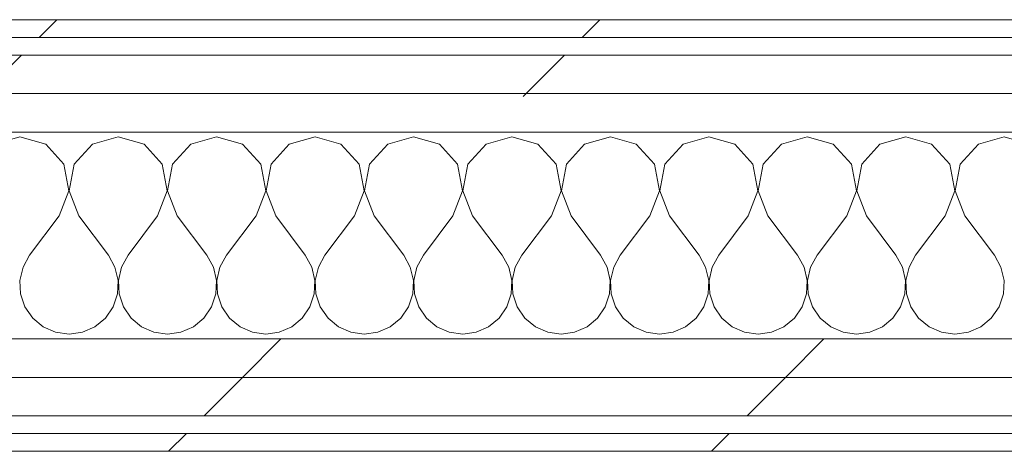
# Model space of a CAD drawing. Header units: millimetres. Extents: x -40968 to 77376, y -17881 to 4746.
# Tile 183 of 256: x 1117 to 1450, y -12070 to -11924. Entities that reach past the tile are written whole.
import ezdxf

# ---------------------------------------------------------------- set-up
doc = ezdxf.new("R2010")
doc.units = ezdxf.units.MM
doc.header["$MEASUREMENT"] = 0
doc.linetypes.add('Wipeout_Contour', pattern=[1000, 0, -1000])
doc.layers.add('Nuevo_08_E_Envans secs', color=7, linetype='Continuous')
doc.layers.add('Nuevo_08_E_Envans secs_Pluma_Nº__1', color=7, linetype='Continuous', lineweight=5)
for name, color, linetype, lineweight, true_color in [('Nuevo_08_E_Envans secs_Pluma_Nº__102', 7, 'Continuous', 5, 0xcccccc), ('Nuevo_08_E_Envans secs_Pluma_Nº__171', 171, 'Continuous', 13, 0xaaaaff), ('Nuevo_08_E_Envans secs_Pluma_Nº__177', 7, 'Continuous', 15, 0xf7e046)]:
    doc.layers.add(name, color=color, linetype=linetype, lineweight=lineweight, true_color=true_color)
pattern_1 = [(45, (0, 0), (-183.848, 183.848), [195, -65]), (45, (7e-14, 183.85), (-183.848, 183.848), [195, -65])]

# ---------------------------------------------------------------- blocks, each defined once
blk = doc.blocks.new('*X402')
at = {"layer": 'Nuevo_08_E_Envans secs_Pluma_Nº__102', "color": 254, "linetype": 'Continuous', "lineweight": 5, "true_color": 0xcccccc}
for p, q in [((1116.67, -11963.64), (1107.9, -11966.13)), ((1125.43, -11966.13), (1116.67, -11963.64)), ((1150, -11963.64), (1141.24, -11966.13)), ((1158.76, -11966.13), (1150, -11963.64)), ((1183.33, -11963.64), (1174.57, -11966.13)), ((1192.1, -11966.13), (1183.33, -11963.64)), ((1216.67, -11963.64), (1207.9, -11966.13)), ((1225.43, -11966.13), (1216.67, -11963.64)), ((1250, -11963.64), (1241.24, -11966.13)), ((1258.76, -11966.13), (1250, -11963.64)), ((1283.33, -11963.64), (1274.57, -11966.13)), ((1292.1, -11966.13), (1283.33, -11963.64)), ((1316.67, -11963.64), (1307.9, -11966.13)), ((1325.43, -11966.13), (1316.67, -11963.64)), ((1350, -11963.64), (1341.24, -11966.13)), ((1358.76, -11966.13), (1350, -11963.64)), ((1383.33, -11963.64), (1374.57, -11966.13)), ((1392.1, -11966.13), (1383.33, -11963.64)), ((1416.67, -11963.64), (1407.9, -11966.13)), ((1425.43, -11966.13), (1416.67, -11963.64)), ((1450, -11963.64), (1441.24, -11966.13)), ((1458.76, -11966.13), (1450, -11963.64)), ((1131.57, -11972.86), (1125.43, -11966.13)), ((1141.24, -11966.13), (1135.09, -11972.86)), ((1164.91, -11972.86), (1158.76, -11966.13)), ((1174.57, -11966.13), (1168.43, -11972.86)), ((1198.24, -11972.86), (1192.1, -11966.13)), ((1207.9, -11966.13), (1201.76, -11972.86)), ((1231.57, -11972.86), (1225.43, -11966.13)), ((1241.24, -11966.13), (1235.09, -11972.86)), ((1264.91, -11972.86), (1258.76, -11966.13)), ((1274.57, -11966.13), (1268.43, -11972.86)), ((1298.24, -11972.86), (1292.1, -11966.13)), ((1307.9, -11966.13), (1301.76, -11972.86)), ((1331.57, -11972.86), (1325.43, -11966.13)), ((1341.24, -11966.13), (1335.09, -11972.86)), ((1364.91, -11972.86), (1358.76, -11966.13)), ((1374.57, -11966.13), (1368.43, -11972.86)), ((1398.24, -11972.86), (1392.1, -11966.13)), ((1407.9, -11966.13), (1401.76, -11972.86)), ((1431.57, -11972.86), (1425.43, -11966.13)), ((1441.24, -11966.13), (1435.09, -11972.86)), ((1133.27, -11981.81), (1131.57, -11972.86)), ((1135.09, -11972.86), (1133.4, -11981.81)), ((1166.6, -11981.81), (1164.91, -11972.86)), ((1168.43, -11972.86), (1166.73, -11981.81)), ((1199.93, -11981.81), (1198.24, -11972.86)), ((1201.76, -11972.86), (1200.07, -11981.81)), ((1233.27, -11981.81), (1231.57, -11972.86)), ((1235.09, -11972.86), (1233.4, -11981.81)), ((1266.6, -11981.81), (1264.91, -11972.86)), ((1268.43, -11972.86), (1266.73, -11981.81)), ((1299.93, -11981.81), (1298.24, -11972.86)), ((1301.76, -11972.86), (1300.07, -11981.81)), ((1333.27, -11981.81), (1331.57, -11972.86)), ((1335.09, -11972.86), (1333.4, -11981.81)), ((1366.6, -11981.81), (1364.91, -11972.86)), ((1368.43, -11972.86), (1366.73, -11981.81)), ((1399.93, -11981.81), (1398.24, -11972.86)), ((1401.76, -11972.86), (1400.07, -11981.81)), ((1433.27, -11981.81), (1431.57, -11972.86)), ((1435.09, -11972.86), (1433.4, -11981.81)), ((1130, -11990.31), (1133.27, -11981.81)), ((1133.4, -11981.81), (1136.67, -11990.31)), ((1163.33, -11990.31), (1166.6, -11981.81)), ((1166.73, -11981.81), (1170, -11990.31)), ((1196.67, -11990.31), (1199.93, -11981.81)), ((1200.07, -11981.81), (1203.33, -11990.31)), ((1230, -11990.31), (1233.27, -11981.81)), ((1233.4, -11981.81), (1236.67, -11990.31)), ((1263.33, -11990.31), (1266.6, -11981.81)), ((1266.73, -11981.81), (1270, -11990.31)), ((1296.67, -11990.31), (1299.93, -11981.81)), ((1300.07, -11981.81), (1303.33, -11990.31)), ((1330, -11990.31), (1333.27, -11981.81)), ((1333.4, -11981.81), (1336.67, -11990.31)), ((1363.33, -11990.31), (1366.6, -11981.81)), ((1366.73, -11981.81), (1370, -11990.31)), ((1396.67, -11990.31), (1399.93, -11981.81)), ((1400.07, -11981.81), (1403.33, -11990.31)), ((1430, -11990.31), (1433.27, -11981.81)), ((1433.4, -11981.81), (1436.67, -11990.31)), ((1130, -11990.31), (1120, -12003.64)), ((1136.67, -11990.31), (1146.67, -12003.64)), ((1163.33, -11990.31), (1153.33, -12003.64)), ((1170, -11990.31), (1180, -12003.64)), ((1196.67, -11990.31), (1186.67, -12003.64)), ((1203.33, -11990.31), (1213.33, -12003.64)), ((1230, -11990.31), (1220, -12003.64)), ((1236.67, -11990.31), (1246.67, -12003.64)), ((1263.33, -11990.31), (1253.33, -12003.64)), ((1270, -11990.31), (1280, -12003.64)), ((1296.67, -11990.31), (1286.67, -12003.64)), ((1303.33, -11990.31), (1313.33, -12003.64)), ((1330, -11990.31), (1320, -12003.64)), ((1336.67, -11990.31), (1346.67, -12003.64)), ((1363.33, -11990.31), (1353.33, -12003.64)), ((1370, -11990.31), (1380, -12003.64)), ((1396.67, -11990.31), (1386.67, -12003.64)), ((1403.33, -11990.31), (1413.33, -12003.64)), ((1430, -11990.31), (1420, -12003.64)), ((1436.67, -11990.31), (1446.67, -12003.64)), ((1120, -12003.64), (1117.77, -12007.67)), ((1148.89, -12007.67), (1146.67, -12003.64)), ((1153.33, -12003.64), (1151.11, -12007.67)), ((1182.23, -12007.67), (1180, -12003.64)), ((1186.67, -12003.64), (1184.44, -12007.67)), ((1215.56, -12007.67), (1213.33, -12003.64)), ((1220, -12003.64), (1217.77, -12007.67)), ((1248.89, -12007.67), (1246.67, -12003.64)), ((1253.33, -12003.64), (1251.11, -12007.67)), ((1282.23, -12007.67), (1280, -12003.64)), ((1286.67, -12003.64), (1284.44, -12007.67)), ((1315.56, -12007.67), (1313.33, -12003.64)), ((1320, -12003.64), (1317.77, -12007.67)), ((1348.89, -12007.67), (1346.67, -12003.64)), ((1353.33, -12003.64), (1351.11, -12007.67)), ((1382.23, -12007.67), (1380, -12003.64)), ((1386.67, -12003.64), (1384.44, -12007.67)), ((1415.56, -12007.67), (1413.33, -12003.64)), ((1420, -12003.64), (1417.77, -12007.67)), ((1448.89, -12007.67), (1446.67, -12003.64)), ((1117.77, -12007.67), (1116.73, -12012.15)), ((1149.93, -12012.15), (1148.89, -12007.67)), ((1151.11, -12007.67), (1150.07, -12012.15)), ((1183.27, -12012.15), (1182.23, -12007.67)), ((1184.44, -12007.67), (1183.4, -12012.15)), ((1216.6, -12012.15), (1215.56, -12007.67)), ((1217.77, -12007.67), (1216.73, -12012.15)), ((1249.93, -12012.15), (1248.89, -12007.67)), ((1251.11, -12007.67), (1250.07, -12012.15)), ((1283.27, -12012.15), (1282.23, -12007.67)), ((1284.44, -12007.67), (1283.4, -12012.15)), ((1316.6, -12012.15), (1315.56, -12007.67)), ((1317.77, -12007.67), (1316.73, -12012.15)), ((1349.93, -12012.15), (1348.89, -12007.67)), ((1351.11, -12007.67), (1350.07, -12012.15)), ((1383.27, -12012.15), (1382.23, -12007.67)), ((1384.44, -12007.67), (1383.4, -12012.15)), ((1416.6, -12012.15), (1415.56, -12007.67)), ((1417.77, -12007.67), (1416.73, -12012.15)), ((1449.93, -12012.15), (1448.89, -12007.67)), ((1116.73, -12012.15), (1116.96, -12016.74)), ((1149.71, -12016.74), (1149.93, -12012.15)), ((1150.07, -12012.15), (1150.29, -12016.74)), ((1183.04, -12016.74), (1183.27, -12012.15)), ((1183.4, -12012.15), (1183.62, -12016.74)), ((1216.38, -12016.74), (1216.6, -12012.15)), ((1216.73, -12012.15), (1216.96, -12016.74)), ((1249.71, -12016.74), (1249.93, -12012.15)), ((1250.07, -12012.15), (1250.29, -12016.74)), ((1283.04, -12016.74), (1283.27, -12012.15)), ((1283.4, -12012.15), (1283.62, -12016.74)), ((1316.38, -12016.74), (1316.6, -12012.15)), ((1316.73, -12012.15), (1316.96, -12016.74)), ((1349.71, -12016.74), (1349.93, -12012.15)), ((1350.07, -12012.15), (1350.29, -12016.74)), ((1383.04, -12016.74), (1383.27, -12012.15)), ((1383.4, -12012.15), (1383.62, -12016.74)), ((1416.38, -12016.74), (1416.6, -12012.15)), ((1416.73, -12012.15), (1416.96, -12016.74)), ((1449.71, -12016.74), (1449.93, -12012.15)), ((1116.96, -12016.74), (1118.43, -12021.1)), ((1148.24, -12021.1), (1149.71, -12016.74)), ((1150.29, -12016.74), (1151.76, -12021.1)), ((1181.57, -12021.1), (1183.04, -12016.74)), ((1183.62, -12016.74), (1185.09, -12021.1)), ((1214.91, -12021.1), (1216.38, -12016.74)), ((1216.96, -12016.74), (1218.43, -12021.1)), ((1248.24, -12021.1), (1249.71, -12016.74)), ((1250.29, -12016.74), (1251.76, -12021.1)), ((1281.57, -12021.1), (1283.04, -12016.74)), ((1283.62, -12016.74), (1285.09, -12021.1)), ((1314.91, -12021.1), (1316.38, -12016.74)), ((1316.96, -12016.74), (1318.43, -12021.1)), ((1348.24, -12021.1), (1349.71, -12016.74)), ((1350.29, -12016.74), (1351.76, -12021.1)), ((1381.57, -12021.1), (1383.04, -12016.74)), ((1383.62, -12016.74), (1385.09, -12021.1)), ((1414.91, -12021.1), (1416.38, -12016.74)), ((1416.96, -12016.74), (1418.43, -12021.1)), ((1448.24, -12021.1), (1449.71, -12016.74)), ((1118.43, -12021.1), (1121.03, -12024.89)), ((1145.64, -12024.89), (1148.24, -12021.1)), ((1151.76, -12021.1), (1154.36, -12024.89)), ((1178.97, -12024.89), (1181.57, -12021.1)), ((1185.09, -12021.1), (1187.7, -12024.89)), ((1212.3, -12024.89), (1214.91, -12021.1)), ((1218.43, -12021.1), (1221.03, -12024.89)), ((1245.64, -12024.89), (1248.24, -12021.1)), ((1251.76, -12021.1), (1254.36, -12024.89)), ((1278.97, -12024.89), (1281.57, -12021.1)), ((1285.09, -12021.1), (1287.7, -12024.89)), ((1312.3, -12024.89), (1314.91, -12021.1)), ((1318.43, -12021.1), (1321.03, -12024.89)), ((1345.64, -12024.89), (1348.24, -12021.1)), ((1351.76, -12021.1), (1354.36, -12024.89)), ((1378.97, -12024.89), (1381.57, -12021.1)), ((1385.09, -12021.1), (1387.7, -12024.89)), ((1412.3, -12024.89), (1414.91, -12021.1)), ((1418.43, -12021.1), (1421.03, -12024.89)), ((1445.64, -12024.89), (1448.24, -12021.1)), ((1121.03, -12024.89), (1124.57, -12027.82)), ((1142.1, -12027.82), (1145.64, -12024.89)), ((1154.36, -12024.89), (1157.9, -12027.82)), ((1175.43, -12027.82), (1178.97, -12024.89)), ((1187.7, -12024.89), (1191.24, -12027.82)), ((1208.76, -12027.82), (1212.3, -12024.89)), ((1221.03, -12024.89), (1224.57, -12027.82)), ((1242.1, -12027.82), (1245.64, -12024.89)), ((1254.36, -12024.89), (1257.9, -12027.82)), ((1275.43, -12027.82), (1278.97, -12024.89)), ((1287.7, -12024.89), (1291.24, -12027.82)), ((1308.76, -12027.82), (1312.3, -12024.89)), ((1321.03, -12024.89), (1324.57, -12027.82)), ((1342.1, -12027.82), (1345.64, -12024.89)), ((1354.36, -12024.89), (1357.9, -12027.82)), ((1375.43, -12027.82), (1378.97, -12024.89)), ((1387.7, -12024.89), (1391.24, -12027.82)), ((1408.76, -12027.82), (1412.3, -12024.89)), ((1421.03, -12024.89), (1424.57, -12027.82)), ((1442.1, -12027.82), (1445.64, -12024.89)), ((1124.57, -12027.82), (1128.78, -12029.67)), ((1137.89, -12029.67), (1142.1, -12027.82)), ((1157.9, -12027.82), (1162.11, -12029.67)), ((1171.22, -12029.67), (1175.43, -12027.82)), ((1191.24, -12027.82), (1195.45, -12029.67)), ((1204.55, -12029.67), (1208.76, -12027.82)), ((1224.57, -12027.82), (1228.78, -12029.67)), ((1237.89, -12029.67), (1242.1, -12027.82)), ((1257.9, -12027.82), (1262.11, -12029.67)), ((1271.22, -12029.67), (1275.43, -12027.82)), ((1291.24, -12027.82), (1295.45, -12029.67)), ((1304.55, -12029.67), (1308.76, -12027.82)), ((1324.57, -12027.82), (1328.78, -12029.67)), ((1337.89, -12029.67), (1342.1, -12027.82)), ((1357.9, -12027.82), (1362.11, -12029.67)), ((1371.22, -12029.67), (1375.43, -12027.82)), ((1391.24, -12027.82), (1395.45, -12029.67)), ((1404.55, -12029.67), (1408.76, -12027.82)), ((1424.57, -12027.82), (1428.78, -12029.67)), ((1437.89, -12029.67), (1442.1, -12027.82)), ((1128.78, -12029.67), (1133.33, -12030.31)), ((1133.33, -12030.31), (1137.89, -12029.67)), ((1162.11, -12029.67), (1166.67, -12030.31)), ((1166.67, -12030.31), (1171.22, -12029.67)), ((1195.45, -12029.67), (1200, -12030.31)), ((1200, -12030.31), (1204.55, -12029.67)), ((1228.78, -12029.67), (1233.33, -12030.31)), ((1233.33, -12030.31), (1237.89, -12029.67)), ((1262.11, -12029.67), (1266.67, -12030.31)), ((1266.67, -12030.31), (1271.22, -12029.67)), ((1295.45, -12029.67), (1300, -12030.31)), ((1300, -12030.31), (1304.55, -12029.67)), ((1328.78, -12029.67), (1333.33, -12030.31)), ((1333.33, -12030.31), (1337.89, -12029.67)), ((1362.11, -12029.67), (1366.67, -12030.31)), ((1366.67, -12030.31), (1371.22, -12029.67)), ((1395.45, -12029.67), (1400, -12030.31)), ((1400, -12030.31), (1404.55, -12029.67)), ((1428.78, -12029.67), (1433.33, -12030.31)), ((1433.33, -12030.31), (1437.89, -12029.67))]:
    blk.add_line(p, q, dxfattribs=at)
blk = doc.blocks.new('Muro_133_5', base_point=(6082.11, -12069.98))
at = {"color": 254, "linetype": 'Wipeout_Contour', "lineweight": 0, "ltscale": 48905.35681}
blk.add_wipeout([(369.89, -11923.98), (369.89, -11929.98), (3807.4, -11929.98), (3807.4, -11923.98)], dxfattribs=at).dxf.layer = 'Nuevo_08_E_Envans secs'
at = {"color": 254, "linetype": 'Wipeout_Contour', "lineweight": 0, "ltscale": 48966.250162}
blk.add_wipeout([(375.89, -11948.98), (3807.4, -11948.98), (3807.4, -11935.98), (375.89, -11935.98)], dxfattribs=at).dxf.layer = 'Nuevo_08_E_Envans secs'
at = {"color": 254, "linetype": 'Wipeout_Contour', "lineweight": 0, "ltscale": 48890.412876}
blk.add_wipeout([(843.89, -12069.98), (2622.91, -12069.98), (2622.91, -12063.98), (843.89, -12063.98)], dxfattribs=at).dxf.layer = 'Nuevo_08_E_Envans secs'
at = {"layer": 'Nuevo_08_E_Envans secs_Pluma_Nº__171', "linetype": 'Continuous', "lineweight": 13, "true_color": 0xaaaaff}
h = blk.add_hatch(dxfattribs=at)
h.set_pattern_fill('Panellat_HPL_0005', color=161, style=0, pattern_type=2)
h.set_pattern_definition(pattern_1)
h.paths.add_polyline_path([(369.89, -11923.98), (369.89, -11929.98), (3807.4, -11929.98), (3807.4, -11923.98)])
h = blk.add_hatch(dxfattribs=at)
h.set_pattern_fill('Panellat_HPL_0005', color=161, style=0, pattern_type=2)
h.set_pattern_definition(pattern_1)
h.paths.add_polyline_path([(843.89, -12069.98), (2622.91, -12069.98), (2622.91, -12063.98), (843.89, -12063.98)])
at = {"layer": 'Nuevo_08_E_Envans secs_Pluma_Nº__177', "linetype": 'Continuous', "lineweight": 15, "true_color": 0xf7e046}
h = blk.add_hatch(dxfattribs=at)
h.set_pattern_fill('Panellat_HPL_0005', color=53, style=0, pattern_type=2)
h.set_pattern_definition(pattern_1)
h.paths.add_polyline_path([(375.89, -11948.98), (3807.4, -11948.98), (3807.4, -11935.98), (375.89, -11935.98)])
at = {"layer": 'Nuevo_08_E_Envans secs_Pluma_Nº__1', "color": 7, "linetype": 'Continuous', "lineweight": 5}
for p, q in [((3807.4, -11929.98), (375.89, -11929.98)), ((3807.4, -11935.98), (375.89, -11935.98)), ((2622.91, -12063.98), (843.89, -12063.98))]:
    blk.add_line(p, q, dxfattribs=at)
at = {"layer": 'Nuevo_08_E_Envans secs_Pluma_Nº__1', "color": 7, "linetype": 'Continuous', "lineweight": 5, "flags": 128}
for points in [[(3807.4, -11923.98), (363.89, -11923.98)], [(843.89, -12069.98), (2622.91, -12069.98)]]:
    blk.add_lwpolyline(points, dxfattribs=at)
at = {"color": 254, "linetype": 'Wipeout_Contour', "lineweight": 0, "ltscale": 49017.841127}
blk.add_wipeout([(388.89, -11961.98), (3807.4, -11961.98), (3807.4, -11948.98), (388.89, -11948.98)], dxfattribs=at).dxf.layer = 'Nuevo_08_E_Envans secs'
at = {"layer": 'Nuevo_08_E_Envans secs_Pluma_Nº__177', "linetype": 'Continuous', "lineweight": 15, "true_color": 0xf7e046}
h = blk.add_hatch(dxfattribs=at)
h.set_pattern_fill('Panellat_HPL_0005', color=53, style=0, pattern_type=2)
h.set_pattern_definition(pattern_1)
h.paths.add_polyline_path([(388.89, -11961.98), (3807.4, -11961.98), (3807.4, -11948.98), (388.89, -11948.98)])
at = {"layer": 'Nuevo_08_E_Envans secs_Pluma_Nº__1', "color": 7, "linetype": 'Continuous', "lineweight": 5}
for p, q in [((3807.4, -11948.98), (388.89, -11948.98)), ((2660.91, -11961.98), (818.89, -11961.98))]:
    blk.add_line(p, q, dxfattribs=at)
at = {"layer": 'Nuevo_08_E_Envans secs', "color": 7, "lineweight": 20}
blk.add_blockref('*X402', (0, 0), dxfattribs=at)
at = {"color": 254, "linetype": 'Wipeout_Contour', "lineweight": 0, "ltscale": 48785.104268}
blk.add_wipeout([(818.89, -12044.98), (2647.91, -12044.98), (2647.91, -12031.98), (818.89, -12031.98)], dxfattribs=at).dxf.layer = 'Nuevo_08_E_Envans secs'
at = {"layer": 'Nuevo_08_E_Envans secs_Pluma_Nº__177', "linetype": 'Continuous', "lineweight": 15, "true_color": 0xf7e046}
h = blk.add_hatch(dxfattribs=at)
h.set_pattern_fill('Panellat_HPL_0005', color=53, style=0, pattern_type=2)
h.set_pattern_definition(pattern_1)
h.paths.add_polyline_path([(818.89, -12044.98), (2647.91, -12044.98), (2647.91, -12031.98), (818.89, -12031.98)])
at = {"layer": 'Nuevo_08_E_Envans secs_Pluma_Nº__1', "color": 7, "linetype": 'Continuous', "lineweight": 5}
blk.add_line((2647.91, -12031.98), (818.89, -12031.98), dxfattribs=at)
at = {"color": 254, "linetype": 'Wipeout_Contour', "lineweight": 0, "ltscale": 48832.647747}
blk.add_wipeout([(831.89, -12057.98), (2634.91, -12057.98), (2634.91, -12044.98), (831.89, -12044.98)], dxfattribs=at).dxf.layer = 'Nuevo_08_E_Envans secs'
at = {"layer": 'Nuevo_08_E_Envans secs_Pluma_Nº__177', "linetype": 'Continuous', "lineweight": 15, "true_color": 0xf7e046}
h = blk.add_hatch(dxfattribs=at)
h.set_pattern_fill('Panellat_HPL_0005', color=53, style=0, pattern_type=2)
h.set_pattern_definition(pattern_1)
h.paths.add_polyline_path([(831.89, -12057.98), (2634.91, -12057.98), (2634.91, -12044.98), (831.89, -12044.98)])
at = {"layer": 'Nuevo_08_E_Envans secs_Pluma_Nº__1', "color": 7, "linetype": 'Continuous', "lineweight": 5}
for p, q in [((2634.91, -12044.98), (831.89, -12044.98)), ((2628.91, -12057.98), (837.89, -12057.98))]:
    blk.add_line(p, q, dxfattribs=at)

msp = doc.modelspace()

# ---------------------------------------------------------------- block references
at = {"layer": 'Nuevo_08_E_Envans secs', "color": 7, "lineweight": 20}
msp.add_blockref('Muro_133_5', (6082.11, -12069.98), dxfattribs=at)

doc.saveas('drawing.dxf')
